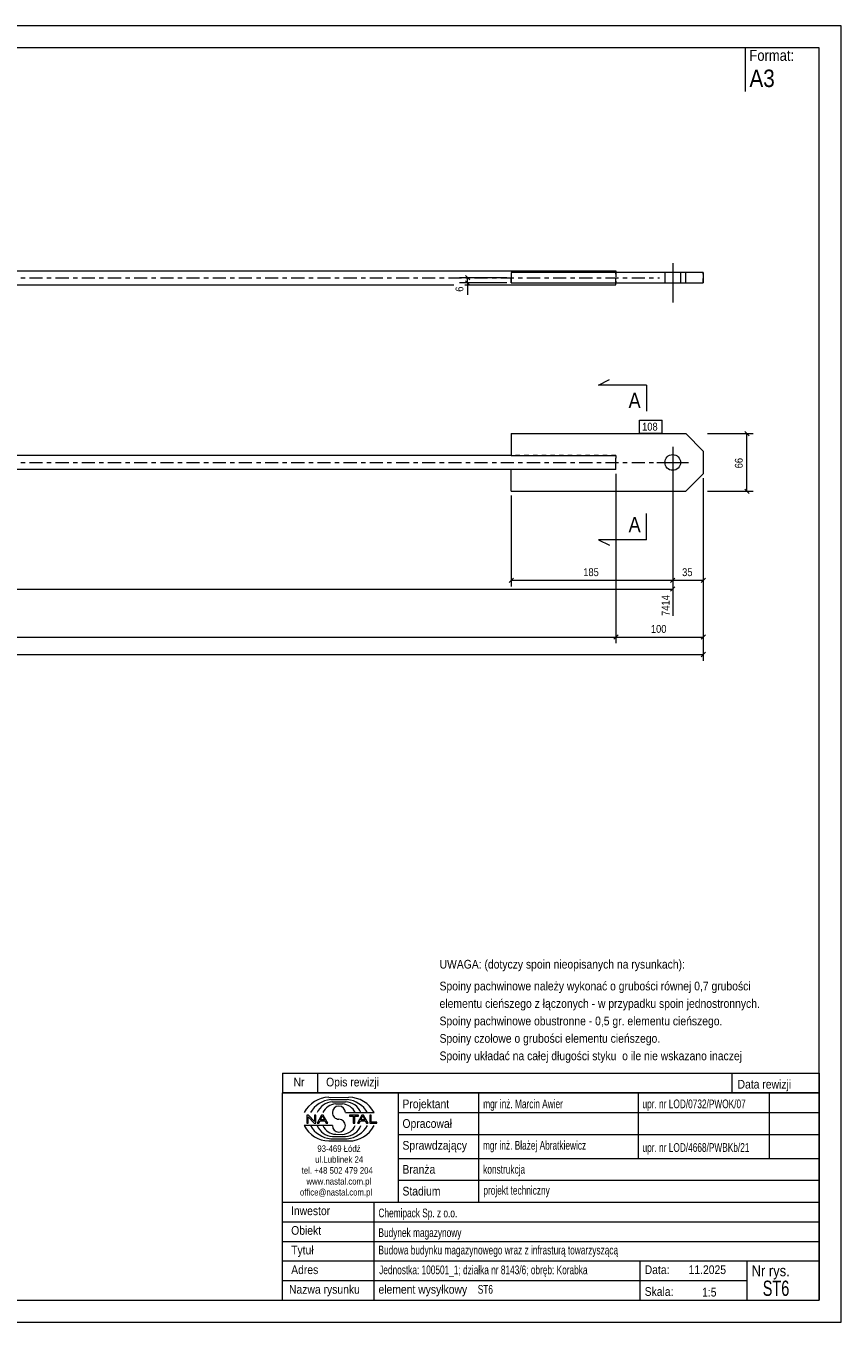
# Model space of a CAD drawing. Header units: millimetres. Extents: x 0 to 420, y 0 to 297.
# Tile 2 of 2: x 233 to 420, y 0 to 297. Entities that reach past the tile are written whole.
import ezdxf

# ---------------------------------------------------------------- set-up
doc = ezdxf.new("R2010")
doc.units = ezdxf.units.MM
for name, pattern in [('XKITLINE00', [0]), ('XKITLINE01', [4, 1, -1, 1, -1]), ('XKITLINE03', [6, 3, -1, 1, -1])]:
    doc.linetypes.add(name, pattern=pattern)
for name, color, linetype, lineweight in [('Arkusz rysunku', 3, 'Continuous', 0), ('Element', 2, 'Continuous', 0), ('Inny typ obiektu', 7, 'Continuous', 0), ('Przekrój', 7, 'Continuous', 0), ('Wymiar', 4, 'Continuous', 0), ('Znak elementu', 2, 'Continuous', 0), ('Śruba', 3, 'Continuous', 0)]:
    doc.layers.add(name, color=color, linetype=linetype, lineweight=lineweight)
doc.styles.add('ARIAL', font='ARIAL.TTF')

msp = doc.modelspace()

# ---------------------------------------------------------------- linework, layer by layer
at = {"layer": 'Arkusz rysunku', "linetype": 'XKITLINE00', "lineweight": 0}
for p, q in [((420, 297), (0, 297)), ((420, 297), (415, 297)), ((420, 0), (420, 297)), ((415, 292), (5, 292)), ((415, 5), (415, 292)), ((5, 5), (415, 5)), ((0, 0), (420, 0))]:
    msp.add_line(p, q, dxfattribs=at)
at = {"layer": 'Element', "linetype": 'XKITLINE00', "lineweight": 0}
for p, q in [((210.02, 240.9), (368.42, 240.9)), ((368.42, 240.9), (368.42, 240.5)), ((210.02, 237.7), (331.3, 237.7)), ((333.82, 237.7), (368.42, 237.7)), ((388.42, 240.5), (344.42, 240.5)), ((344.42, 240.5), (344.42, 238.1)), ((344.42, 238.1), (388.42, 238.1)), ((368.42, 237.91), (368.42, 238.1)), ((368.42, 237.7), (368.42, 237.91)), ((384.42, 238.1), (384.42, 240.5)), ((388.42, 240.5), (388.42, 238.1)), ((344.42, 203.57), (344.42, 198.57)), ((344.42, 203.57), (384.42, 203.57)), ((384.42, 203.57), (388.42, 199.57)), ((388.42, 199.57), (388.42, 194.37)), ((344.42, 198.57), (210.02, 198.57)), ((344.42, 198.57), (368.42, 198.57)), ((368.42, 198.57), (368.42, 197.95)), ((368.42, 197.77), (368.42, 197.95)), ((368.42, 196.17), (368.42, 197.77)), ((368.42, 195.98), (368.42, 196.17)), ((344.42, 195.37), (210.02, 195.37)), ((368.42, 195.37), (344.42, 195.37)), ((344.42, 190.37), (344.42, 195.37)), ((368.42, 195.37), (368.42, 195.98)), ((384.42, 190.37), (388.42, 194.37)), ((344.42, 190.37), (384.42, 190.37))]:
    msp.add_line(p, q, dxfattribs=at)
at = {"layer": 'Element', "linetype": 'XKITLINE01', "lineweight": 0}
for p, q in [((368.42, 238.1), (368.42, 240.69)), ((344.42, 238.1), (344.42, 239.3)), ((368.42, 240.5), (368.42, 238.1)), ((368.42, 238.1), (368.42, 240.5)), ((384.42, 238.1), (384.42, 240.5)), ((388.42, 238.1), (388.42, 240.5)), ((368.42, 198.57), (344.42, 198.57)), ((368.42, 198.57), (368.42, 197.95)), ((368.42, 195.98), (368.42, 197.95)), ((368.42, 195.37), (368.42, 196.17)), ((368.42, 195.37), (344.42, 195.37))]:
    msp.add_line(p, q, dxfattribs=at)
at = {"layer": 'Element', "linetype": 'XKITLINE03', "lineweight": 0}
for p, q in [((210.02, 239.3), (378.42, 239.3)), ((210.02, 196.97), (378.42, 196.97))]:
    msp.add_line(p, q, dxfattribs=at)
at = {"layer": 'Inny typ obiektu', "linetype": 'XKITLINE00', "lineweight": 0}
for p, q in [((398, 292), (398, 282)), ((292, 57), (292, 52.5)), ((292, 57), (415, 57)), ((300, 57), (300, 52.5)), ((395, 57), (395, 52.5)), ((415, 57), (415, 52.5)), ((415, 52.5), (292, 52.5)), ((292, 5), (292, 52.5)), ((292, 52.5), (415, 52.5)), ((302.62, 51.49), (307.23, 51.5)), ((303.07, 50.99), (306.86, 51)), ((303.46, 50.49), (306.45, 50.49)), ((318.5, 52.5), (318.5, 27.5)), ((337, 27.5), (337, 52.5)), ((373.5, 52.5), (373.5, 37.5)), ((403.5, 52.5), (403.5, 37.5)), ((415, 52.5), (415, 5)), ((304.2, 49.98), (305.73, 49.99)), ((306.42, 47.99), (312.98, 47.99)), ((318.5, 48), (415, 48)), ((303.43, 45.01), (297, 45.01)), ((297.93, 47.44), (297.57, 47.44)), ((297.57, 47.44), (297.57, 45.56)), ((297.57, 45.56), (297.9, 45.56)), ((297.9, 47.04), (299.29, 45.56)), ((297.9, 45.56), (297.9, 47.04)), ((299.31, 45.96), (297.93, 47.44)), ((299.29, 45.56), (299.65, 45.56)), ((299.65, 47.44), (299.31, 47.44)), ((299.31, 47.44), (299.31, 45.96)), ((299.65, 45.56), (299.65, 47.44)), ((300.96, 47.44), (299.94, 45.56)), ((299.94, 45.56), (300.31, 45.56)), ((300.31, 45.56), (300.61, 46.13)), ((300.61, 46.13), (301.71, 46.13)), ((300.71, 46.33), (301.14, 47.24)), ((301.6, 46.33), (300.71, 46.33)), ((301.33, 47.44), (300.96, 47.44)), ((301.14, 47.24), (301.6, 46.33)), ((302.41, 45.56), (301.33, 47.44)), ((301.71, 46.13), (302.02, 45.56)), ((302.02, 45.56), (302.41, 45.56)), ((309.43, 47.44), (307.34, 47.44)), ((307.34, 47.44), (307.34, 47.22)), ((307.34, 47.22), (308.21, 47.22)), ((308.21, 47.22), (308.21, 45.56)), ((308.21, 45.56), (308.56, 45.56)), ((308.56, 45.56), (308.56, 47.22)), ((308.56, 47.22), (309.43, 47.22)), ((310.21, 47.44), (309.2, 45.56)), ((309.2, 45.56), (309.57, 45.56)), ((309.43, 47.22), (309.43, 47.44)), ((309.57, 45.56), (309.86, 46.13)), ((309.86, 46.13), (310.96, 46.13)), ((309.96, 46.33), (310.39, 47.24)), ((310.86, 46.33), (309.96, 46.33)), ((310.59, 47.44), (310.21, 47.44)), ((310.4, 47.24), (310.39, 47.24)), ((310.4, 47.24), (310.86, 46.33)), ((311.67, 45.56), (310.59, 47.44)), ((310.96, 46.13), (311.27, 45.56)), ((311.27, 45.56), (311.67, 45.56)), ((312.36, 47.44), (312.01, 47.44)), ((312.01, 47.44), (312.01, 45.56)), ((312.01, 45.56), (313.66, 45.56)), ((312.36, 45.78), (312.36, 47.44)), ((313.66, 45.78), (312.36, 45.78)), ((313.66, 45.56), (313.66, 45.78)), ((303.07, 42.01), (306.86, 42)), ((303.46, 42.51), (306.45, 42.51)), ((304.2, 43.02), (305.73, 43.01)), ((318.5, 43), (415, 43)), ((302.62, 41.51), (307.23, 41.5)), ((318.5, 37.5), (415, 37.5)), ((318.5, 32.5), (415, 32.5)), ((292, 27.5), (415, 27.5)), ((313, 5), (313, 27.5)), ((292, 23), (415, 23)), ((292, 18.5), (415, 18.5)), ((292, 14), (415, 14)), ((374, 5), (374, 14)), ((398.5, 5), (398.5, 14)), ((292, 9.5), (398.5, 9.5)), ((292, 5), (415, 5))]:
    msp.add_line(p, q, dxfattribs=at)
for centre, radius, start, end in [((302.72, 45.08), 6.42, 90.8317, 153.0136), ((303.67, 45), 6.02, 95.7347, 150.2266), ((306.22, 46.41), 4.08, 22.7023, 86.7527), ((306.24, 44.98), 6.04, 29.8256, 84.1252), ((307.25, 45.07), 6.43, 27.0191, 90.199), ((303.7, 46.42), 4.07, 93.3428, 157.3393), ((304.33, 46.6), 3.38, 92.229, 155.8008), ((304.92, 47.99), 1.49, 0.0741, 179.9259), ((304.92, 47.99), 1.49, 179.9259, 270), ((305.59, 46.6), 3.39, 24.2351, 87.5913), ((302.72, 47.92), 6.42, 206.9864, 269.1683), ((303.67, 48), 6.02, 209.7734, 264.2653), ((303.7, 46.58), 4.07, 202.6607, 266.6572), ((304.33, 46.4), 3.38, 204.1992, 267.771), ((304.92, 45.01), 1.49, 180.0741, 359.9259), ((304.92, 45), 1.49, 0.0741, 90), ((305.59, 46.4), 3.39, 272.4087, 335.7649), ((306.22, 46.59), 4.08, 273.2473, 337.2977), ((306.24, 48.02), 6.04, 275.8748, 330.1744), ((307.25, 47.93), 6.43, 269.801, 332.9809)]:
    msp.add_arc(centre, radius, start, end, dxfattribs=at)
at = {"layer": 'Przekrój', "linetype": 'XKITLINE00', "lineweight": 0}
for p, q in [((364.42, 214.7), (366.92, 215.95)), ((369.42, 214.7), (364.42, 214.7)), ((375.42, 214.7), (369.42, 214.7)), ((375.42, 214.7), (375.42, 208.7)), ((375.42, 179.24), (375.42, 185.24)), ((364.42, 179.24), (366.92, 177.99)), ((369.42, 179.24), (364.42, 179.24)), ((375.42, 179.24), (369.42, 179.24))]:
    msp.add_line(p, q, dxfattribs=at)
at = {"layer": 'Wymiar', "linetype": 'XKITLINE00', "lineweight": 0}
for p, q in [((343.42, 239.3), (332.56, 239.3)), ((343.42, 238.1), (332.56, 238.1)), ((333.91, 239.81), (334.93, 238.79)), ((333.91, 238.61), (334.93, 237.59)), ((334.42, 238.1), (334.42, 239.3)), ((334.42, 238.1), (334.42, 235.41)), ((334.42, 238.1), (334.42, 235.41)), ((389.42, 203.57), (399.86, 203.57)), ((397.91, 204.08), (398.93, 203.06)), ((398.42, 190.37), (398.42, 203.57)), ((368.42, 194.37), (368.42, 155.53)), ((368.42, 194.37), (368.42, 155.53)), ((381.42, 195.97), (381.42, 161.81)), ((381.42, 195.97), (381.42, 168.53)), ((381.42, 195.97), (381.42, 168.53)), ((388.42, 193.37), (388.42, 151.53)), ((388.42, 193.37), (388.42, 155.53)), ((388.42, 193.37), (388.42, 168.53)), ((389.42, 190.37), (399.86, 190.37)), ((397.91, 190.88), (398.93, 189.86)), ((344.42, 189.37), (344.42, 168.53)), ((344.93, 170.48), (343.91, 169.46)), ((344.42, 169.97), (381.42, 169.97)), ((381.93, 170.48), (380.91, 169.46)), ((381.93, 170.48), (380.91, 169.46)), ((381.42, 169.97), (388.42, 169.97)), ((388.93, 170.48), (387.91, 169.46)), ((50.62, 167.97), (381.42, 167.97)), ((381.93, 168.48), (380.91, 167.46)), ((368.93, 157.48), (367.91, 156.46)), ((368.93, 157.48), (367.91, 156.46)), ((388.93, 157.48), (387.91, 156.46)), ((50.62, 156.97), (368.42, 156.97)), ((368.42, 156.97), (388.42, 156.97)), ((30.62, 152.97), (388.42, 152.97)), ((388.93, 153.48), (387.91, 152.46))]:
    msp.add_line(p, q, dxfattribs=at)
at = {"layer": 'Znak elementu', "linetype": 'XKITLINE00', "lineweight": 0}
for p, q in [((373.81, 206.67), (379.02, 206.67)), ((373.81, 203.67), (373.81, 206.67)), ((379.02, 203.67), (379.02, 206.67)), ((373.81, 203.67), (379.02, 203.67))]:
    msp.add_line(p, q, dxfattribs=at)
at = {"layer": 'Śruba', "linetype": 'XKITLINE00', "lineweight": 0}
for p, q in [((381.42, 242.6), (381.42, 233.6)), ((379.62, 240.5), (379.62, 238.1)), ((383.22, 240.5), (383.22, 238.1)), ((381.42, 200.57), (381.42, 193.37)), ((377.82, 196.97), (385.02, 196.97))]:
    msp.add_line(p, q, dxfattribs=at)
msp.add_circle((381.42, 196.97), 1.8, dxfattribs=at)

# ---------------------------------------------------------------- texts
at = {"layer": 'Inny typ obiektu', "style": 'ARIAL'}
for s, height, width, p in [('Format:', 2.5, 0.85, (399, 289)), ('A3', 4, 0.85, (399, 283)), ('UWAGA: (dotyczy spoin nieopisanych na rysunkach):', 2, 0.85, (328, 81)), ('Spoiny pachwinowe należy wykonać o grubości równej 0,7 grubości', 2, 0.85, (328, 76)), ('elementu cieńszego z łączonych - w przypadku spoin jednostronnych.', 2, 0.85, (328, 72)), ('Spoiny pachwinowe obustronne - 0,5 gr. elementu cieńszego.', 2, 0.85, (328, 68)), ('Spoiny czołowe o grubości elementu cieńszego.', 2, 0.85, (328, 64)), ('Spoiny układać na całej długości styku  o ile nie wskazano inaczej', 2, 0.85, (328, 60)), ('Nr', 2, 0.85, (294.54, 54)), ('Opis rewizji', 2, 0.85, (302, 54)), ('Data rewizji', 2, 0.85, (396.28, 53.5)), ('Projektant', 2, 0.85, (319.5, 49)), ('mgr inż. Marcin Awier', 2, 0.68, (338, 49)), ('upr. nr LOD/0732/PWOK/07', 2, 0.68, (374.5, 49)), ('Opracował', 2, 0.85, (319.5, 44.5)), ('Sprawdzający', 2, 0.85, (319.5, 39.5)), ('mgr inż. Błażej Abratkiewicz', 2, 0.68, (337.94, 39.5)), ('93-469 Łódź', 1.5, 0.85, (300, 39)), ('upr. nr LOD/4668/PWBKb/21', 2, 0.68, (374.5, 39)), ('ul.Lublinek 24', 1.5, 0.85, (299.5, 36.5)), ('Branża', 2, 0.85, (319.5, 34)), ('konstrukcja', 2, 0.68, (338, 34)), ('tel. +48 502 479 204', 1.5, 0.85, (296.41, 34)), ('www.nastal.com.pl', 1.5, 0.85, (297.5, 31.5)), ('office@nastal.com.pl', 1.5, 0.85, (296, 29)), ('Stadium', 2, 0.85, (319.5, 29)), ('projekt techniczny', 2, 0.68, (338.04, 29.19)), ('Inwestor', 2, 0.85, (293.96, 24.5)), ('Chemipack Sp. z o.o.', 2, 0.68, (314, 24)), ('Obiekt', 2, 0.85, (294, 20)), ('Budynek magazynowy', 2, 0.68, (314, 19.5)), ('Tytuł', 2, 0.85, (294, 15.5)), ('Budowa budynku magazynowego wraz z infrasturą towarzyszącą', 2, 0.68, (314, 15.5)), ('Adres', 2, 0.85, (294, 11)), ('Jednostka: 100501_1; działka nr 8143/6; obręb: Korabka', 2, 0.68, (314.16, 10.96)), ('Data:', 2, 0.85, (375, 11)), ('11.2025', 2, 0.85, (385.06, 11)), ('Nr rys.', 2.5, 0.85, (399.5, 10.5)), ('ST6', 3.5, 0.68, (402.04, 6)), ('Nazwa rysunku', 2, 0.85, (293.5, 6.5)), ('element wysyłkowy', 2, 0.85, (314, 6.5)), ('ST6', 2, 0.68, (336.75, 6.5)), ('Skala:', 2, 0.85, (375, 6)), ('1:5', 2, 0.85, (388.16, 5.85))]:
    msp.add_text(s, height=height, dxfattribs=dict(at, width=width)).set_placement(p)
at = {"layer": 'Przekrój', "style": 'ARIAL', "width": 0.85}
for p in [(371.31, 209.45), (371.31, 180.99)]:
    msp.add_text('A', height=3.5, dxfattribs=at).set_placement(p)
at = {"layer": 'Wymiar', "style": 'ARIAL', "width": 0.85}
for s, p in [('6', (333.46, 236.09)), ('66', (397.46, 195.63)), ('7414', (380.7, 161.81))]:
    msp.add_text(s, height=1.8, rotation=90.0002, dxfattribs=at).set_placement(p)
for s, p in [('185', (360.92, 170.93)), ('35', (383.58, 170.93)), ('100', (376.42, 157.93))]:
    msp.add_text(s, height=1.8, dxfattribs=at).set_placement(p)
at = {"layer": 'Znak elementu', "style": 'ARIAL', "width": 0.85}
msp.add_text('108', height=1.8, dxfattribs=at).set_placement((374.41, 204.27))

doc.saveas('drawing.dxf')
